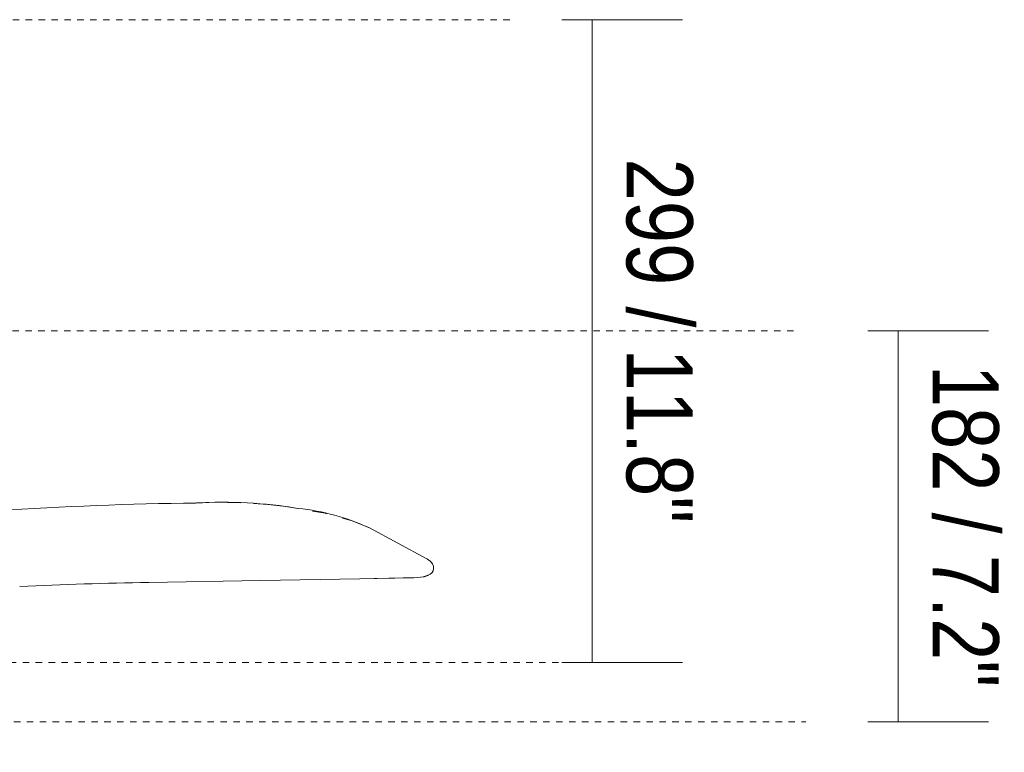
# Model space of a CAD drawing. Header units: millimetres. Extents: x 5694 to 11107, y -2849 to 7544.
# Tile 15 of 17: x 6984 to 7442, y 1659 to 2000. Entities that reach past the tile are written whole.
import ezdxf

# ---------------------------------------------------------------- set-up
doc = ezdxf.new("R2010")
doc.units = ezdxf.units.MM
doc.linetypes.add('Dash', pattern=[6, 3, -3])
doc.layers.add('A-ANNO-DIMS', color=7, linetype='Dash', lineweight=9, true_color=0xd2d2d2)
doc.layers.add('A-ANNO-DIMS-14', color=7, linetype='Continuous', lineweight=9)
doc.layers.add('E-LITE-EQPM', color=7, linetype='Continuous', lineweight=20)
doc.styles.add('Arial Narrow', font='ARIALN.TTF', dxfattribs={"height": 30.8})
doc.dimstyles.new('FARO_-_2_2mm_Arial_Narrow_mm_Inch_Right', dxfattribs={"dimscale": 304.8, "dimtxt": 31.521674, "dimasz": 0, "dimexe": 0.137795, "dimexo": 0.0625, "dimgap": 0.022966, "dimtad": 1, "dimdec": 0, "dimzin": 0, "dimdsep": 46, "dimtxsty": 'Arial Narrow', "dimblk1": 'NONE', "dimblk2": 'NONE', "dimsah": 1, "dimcen": 0.09, "dimadec": 0, "dimazin": 0, "dimtfac": 1, "dimtdec": 4, "dimtix": 1, "dimtmove": 0, "dimatfit": 3, "dimfxl": 0.045932, "dimfxlon": 1, "dimtvp": 1, "dimtolj": 1, "dimtzin": 0, "dimarcsym": 2})

# ---------------------------------------------------------------- blocks, each defined once
blk = doc.blocks.new('33341 - 33341 GRID White ceiling fan with DC motor-556172-Alzado_PDF')
at = {"layer": 'E-LITE-EQPM'}
for p, q in [((7066.11, 1775.36), (7066.31, 1775.37)), ((7173.56, 1749.36), (7173.06, 1749.64)), ((7176.32, 1743.86), (7175.81, 1743)), ((7166.65, 1740.51), (7142.25, 1740.1))]:
    blk.add_line(p, q, dxfattribs=at)
at = {"layer": 'E-LITE-EQPM', "flags": 128}
for points in [[(7086.62, 1775.42), (7074.9, 1775.68), (7066.31, 1775.37)], [(7112.5, 1772.97), (7109.2, 1773.55), (7099.49, 1774.64), (7092.82, 1775.12)], [(7126.85, 1770.38), (7126.1, 1770.59), (7120.24, 1771.62)], [(7146.69, 1763.75), (7138.68, 1767.13), (7134.17, 1768.37)], [(7169.03, 1740.73), (7167.44, 1740.54), (7166.65, 1740.51)], [(7174.32, 1741.87), (7172.19, 1741.11), (7171.77, 1741.06)]]:
    blk.add_lwpolyline(points, dxfattribs=at)
blk = doc.blocks.new('DIMBLOCK6-Alzado_PDF')
at = {"layer": 'A-ANNO-DIMS-14', "color": 251, "true_color": 0x5b5b5b, "transparency": 16777216}
for p, q in [((7378.42, 1855.41), (7434.42, 1855.41)), ((7392.42, 1855.41), (7378.42, 1855.41)), ((7392.42, 1673.71), (7392.42, 1855.41)), ((7378.42, 1673.71), (7434.42, 1673.71)), ((7392.42, 1673.71), (7378.42, 1673.71))]:
    blk.add_line(p, q, dxfattribs=at)
at = {"layer": 'A-ANNO-DIMS-14', "color": 0, "transparency": 16777216, "insert": (7439.23, 1839.61), "char_height": 30.8, "width": 180.1239, "attachment_point": 1, "rotation": 270, "line_spacing_factor": 0.974696, "style": 'Arial Narrow'}
blk.add_mtext('182 / 7.2"', dxfattribs=at)
blk = doc.blocks.new('_None')
blk = doc.blocks.new('DIMBLOCK8-Alzado_PDF')
at = {"layer": 'A-ANNO-DIMS-14', "color": 251, "true_color": 0x5b5b5b, "transparency": 16777216}
for p, q in [((7236.21, 2000), (7292.21, 2000)), ((7250.21, 2000), (7236.21, 2000)), ((7250.21, 2000), (7250.21, 1701.28)), ((7236.21, 1701.28), (7292.21, 1701.28)), ((7250.21, 1701.28), (7236.21, 1701.28))]:
    blk.add_line(p, q, dxfattribs=at)
at = {"layer": 'A-ANNO-DIMS-14', "color": 0, "transparency": 16777216, "insert": (7297.01, 1935.45), "char_height": 30.8, "width": 203.54, "attachment_point": 1, "rotation": 270, "line_spacing_factor": 0.974696, "style": 'Arial Narrow'}
blk.add_mtext('299 / 11.8"', dxfattribs=at)

msp = doc.modelspace()

# ---------------------------------------------------------------- linework, layer by layer
at = {"layer": 'A-ANNO-DIMS'}
for p, q in [((6794.95, 2000), (7214.95, 2000)), ((6626.81, 1855.41), (7346.81, 1855.41)), ((6709.61, 1701.28), (7269.61, 1701.28)), ((6669.49, 1673.71), (7349.49, 1673.71))]:
    msp.add_line(p, q, dxfattribs=at)
at = {"layer": 'E-LITE-EQPM'}
for p, q in [((7173.13, 1749.62), (7146.7, 1763.77)), ((7044.16, 1738.45), (7096.05, 1739.31)), ((7096.05, 1739.31), (7142.25, 1740.07)), ((7142.25, 1740.07), (7169.03, 1740.69))]:
    msp.add_line(p, q, dxfattribs=at)
for centre, radius, start, end in [((7078.96, 1565.72), 210.01, 80.492, 93.508), ((7083.58, 113.88), 1661.54, 90.6023, 96.98505), ((7103.33, 1670.47), 102.89, 65.0702, 84.2397), ((7168.34, 1740.67), 10.15, 45.5163, 61.8368), ((7173.07, 1745.15), 3.48, 292.4658, 338.4837), ((7172.82, 1745.24), 3.75, 338.4837, 45.5163), ((7168, 1757.4), 16.74, 273.5342, 292.4658), ((7076.83, -232.63), 1971.35, 90.9497, 92.69363)]:
    msp.add_arc(centre, radius, start, end, dxfattribs=at)

# ---------------------------------------------------------------- block references
msp.add_blockref('33341 - 33341 GRID White ceiling fan with DC motor-556172-Alzado_PDF', (0, 0), dxfattribs=at)

# ---------------------------------------------------------------- dimensions: what is measured, and where the dimension line sits
at = {"layer": 'A-ANNO-DIMS', "color": 251, "linetype": 'Continuous', "true_color": 0x5b5b5b}
for base, p1, p2, override, picture, middle in [((7250.21, 1701.28), (7236.21, 2000), (7236.21, 1701.28), {"dimtad": 4, "dimpost": '<>', "dimfxl": 298.71763}, 'DIMBLOCK8-Alzado_PDF', (7277.15, 1850.64)), ((7392.42, 1855.41), (7378.42, 1673.71), (7378.42, 1855.41), {"dimtad": 4, "dimpost": '<>', "dimfxl": 181.701013}, 'DIMBLOCK6-Alzado_PDF', (7419.36, 1764.56))]:
    dim = msp.add_linear_dim(base=base, p1=p1, p2=p2, angle=90, dimstyle='FARO_-_2_2mm_Arial_Narrow_mm_Inch_Right', override=override, dxfattribs=at)
    dim.commit()
    dim.dimension.update_dxf_attribs({"geometry": picture, "text_midpoint": middle})

doc.saveas('drawing.dxf')
